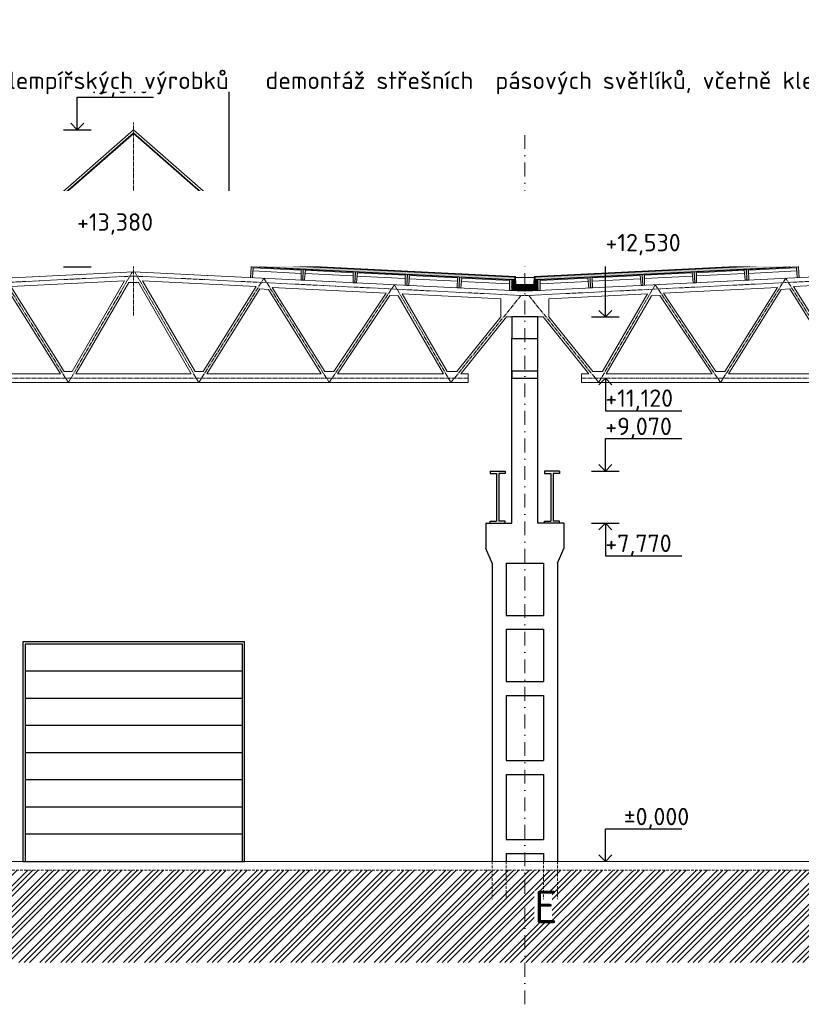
# Model space of a CAD drawing. Header units: millimetres. Extents: x -15830 to 4680139, y -28864 to 2281735.
# Tile 189 of 256: x 466286 to 484263, y 46138 to 68798. Entities that reach past the tile are written whole.
import ezdxf
from ezdxf import colors
from ezdxf.entities.mleader import LeaderData, LeaderLine
from ezdxf.math import Vec2, Vec3

# ---------------------------------------------------------------- set-up
doc = ezdxf.new("R2010")
doc.units = ezdxf.units.MM
for name, pattern in [('AM_DIN_G_W050', [13.75, 9.75, -1.5, 1, -1.5]), ('CARKOVANA', [5, 3, -2]), ('DASHDOT', [25.4, 12.7, -6.35, 0, -6.35]), ('HIDDEN', [9.525, 6.35, -3.175])]:
    doc.linetypes.add(name, pattern=pattern)
doc.layers.add('0 @ 200', color=7, linetype='Continuous')
doc.layers.add('A99_N_txt-popis-50', color=240, linetype='Continuous', lineweight=9)
doc.layers.add('A99_N_txt-popis-50 @ 200', color=240, linetype='Continuous', lineweight=9)
doc.styles.add('A99_popis', font='isocpeur.ttf')
doc.styles.add('ad_popis 100', font='isocpeur.ttf', dxfattribs={"height": 200})

# ---------------------------------------------------------------- blocks, each defined once
blk = doc.blocks.new('*U1031')
at = {"layer": 'A99_N_txt-popis-50 @ 200', "lineweight": 9}
ml = blk.add_multileader_mtext('Standard', dxfattribs=at)
ml.set_content('\\A1;{\\C256;odvodňovací systém \\Pbude součásti \\Pdodávky opláštění}', color=1, style='A99_popis')
ml.set_leader_properties(color=256, linetype='ByLayer', lineweight=-1)
ml.build(insert=Vec2(0, 0))
ml.multileader.update_dxf_attribs({"dogleg_length": 1, "arrow_head_size": 300, "scale": 200})
ctx = ml.context
ctx.base_point, ctx.scale, ctx.char_height, ctx.arrow_head_size, ctx.landing_gap_size, ctx.plane_origin = Vec3(114277, 64593), 200, 400, 300, 250, Vec3(117789, 60438)
notes = []
notes.append((ctx, [(1, (1, 1, 0), (124507, 64593), (-1, 0), 4890, [(0, [(125182, 62678)], 0, [])])]))
ctx.mtext.insert, ctx.mtext.width, ctx.mtext.defined_height, ctx.mtext.flow_direction = Vec3(114527, 64853), 5020, 63.5, 5
ctx.mtext.has_bg_fill, ctx.mtext.bg_color, ctx.mtext.bg_scale_factor, ctx.mtext.bg_transparency, ctx.mtext.use_window_bg_color = 1, -1073741824, 1, 0, 1
for ctx, leaders in notes:
    for number, flags, end, landing, length, lines in leaders:
        leader = LeaderData()
        leader.index, (leader.has_last_leader_line, leader.has_dogleg_vector, leader.attachment_direction) = number, flags
        leader.last_leader_point, leader.dogleg_vector, leader.dogleg_length = Vec3(end), Vec3(landing), length
        for number, points, colour, breaks in lines:
            line = LeaderLine()
            line.index, line.vertices, line.color, line.breaks = number, Vec3.list(points), colors.encode_raw_color(colour), breaks
            leader.lines.append(line)
        ctx.leaders.append(leader)

msp = doc.modelspace()

# ---------------------------------------------------------------- hatches: boundary and pattern name
at = {"lineweight": 0, "transparency": 33554687}
h = msp.add_hatch(dxfattribs=at)
h.set_pattern_fill('ZELEZOBETON', color=256, scale=10, angle=-90)
h.set_pattern_definition([(315, (-111095.35, 352148.25), (35.355339, 35.355339), []), (315, (-111095.35, 352134.11), (35.355339, 35.355339), []), (315, (-111095.35, 352105.826), (49.4974747, 21.2132034), [20, -10, 0, -10])])
h.paths.add_polyline_path([(477904.65, 62563.252), (477904.65, 62598.252), (477684.65, 62598.252), (477674.65, 62813.252), (477604.65, 62813.252), (477604.65, 62563.252)])
h.paths.add_polyline_path([(478204.65, 62563.252), (478204.65, 62813.252), (478134.65, 62813.252), (478124.65, 62598.252), (477904.65, 62598.252), (477904.65, 62563.252)])
at = {"lineweight": 0}
h = msp.add_hatch(dxfattribs=at)
h.set_pattern_fill('BETON-LEHKY', color=256, scale=10, angle=-90, style=0)
h.set_pattern_definition([(315, (414604.65, 300959.11), (28.284271, 28.284271), []), (270, (414617.9, 300914.04), (28.2842712, -28.2842712), [5, -51.5685425]), (315, (414617.9, 300909.04), (28.284271, 28.284271), [5, -35]), (360, (414621.434, 300905.506), (28.2842712, 28.2842712), [5, -51.5685425]), (45, (414626.434, 300905.506), (-28.284271, 28.284271), [5, -35]), (270, (414629.97, 300914.04), (28.2842712, -28.2842712), [5, -51.5685425]), (315, (414626.434, 300917.577), (28.284271, 28.284271), [5, -35]), (360, (414621.434, 300917.577), (28.2842712, 28.2842712), [5, -51.5685425]), (45, (414617.9, 300914.04), (-28.284271, 28.284271), [5, -35]), (315, (414634.54, 300900.935), (28.284271, 28.284271), [10, -30])])
h.paths.add_polyline_path([(478124.65, 62598.252), (478128.576, 62682.67), (477680.697, 62683.252), (477684.65, 62598.252)])
at = {"linetype": 'Continuous', "lineweight": 0}
h = msp.add_hatch(dxfattribs=at)
h.set_pattern_fill('ZEM_PUVODNI', color=256, scale=85, angle=-90)
h.set_pattern_definition([(45, (409519.65, 300973.25), (-240.4163, 240.4163), []), (45, (409639.86, 300973.25), (-240.4163, 240.4163), []), (45, (409760.07, 300973.25), (-240.4163, 240.4163), [])])
h.paths.add_polyline_path([(397059.65, 49228.252), (409579.65, 49228.252), (413714.65, 49228.252), (413714.65, 48673.252), (414004.65, 48673.252), (414004.65, 49228.252), (498429.65, 49228.252), (498429.65, 47103.252), (397059.65, 47103.252)])

# ---------------------------------------------------------------- linework, layer by layer
at = {"ltscale": 2}
for p, q in [((467609.675, 66266.89), (467460.125, 66416.837)), ((467609.675, 66266.89), (467759.224, 66416.837)), ((467292.378, 66266.89), (467926.971, 66266.89)), ((467609.675, 63110.046), (467609.675, 63859.009)), ((467609.675, 63859.009), (469366.216, 63859.009)), ((467609.675, 63110.046), (467460.125, 63259.993)), ((467609.675, 63110.046), (467759.224, 63259.993)), ((479757.474, 61958.252), (479757.474, 63386.014)), ((479757.474, 63386.014), (481514.016, 63386.014)), ((467292.378, 63110.046), (467926.971, 63110.046)), ((479757.474, 61958.252), (479607.925, 62108.199)), ((479757.474, 61958.252), (479907.024, 62108.199)), ((479440.178, 61958.252), (480074.77, 61958.252)), ((479757.474, 60548.252), (479607.925, 60398.305)), ((479757.474, 60548.252), (479907.024, 60398.305)), ((479757.474, 58408.252), (479757.474, 59157.215)), ((479757.474, 59157.215), (481514.016, 59157.215)), ((479757.474, 58408.252), (479607.925, 58558.199)), ((479757.474, 58408.252), (479907.024, 58558.199)), ((479440.178, 58408.252), (480074.77, 58408.252)), ((479440.178, 57208.252), (480074.77, 57208.252)), ((479757.474, 57208.252), (479607.925, 57058.305)), ((479757.474, 57208.252), (479757.474, 56459.289)), ((479757.474, 57208.252), (479907.024, 57058.305)), ((479757.474, 56459.289), (481514.016, 56459.289)), ((479757.474, 49428.252), (479757.474, 50177.215)), ((479757.474, 50177.215), (481514.016, 50177.215)), ((479757.474, 49428.252), (479607.925, 49578.199)), ((479757.474, 49428.252), (479907.024, 49578.199))]:
    msp.add_line(p, q, dxfattribs=at)
at = {"lineweight": 0}
msp.add_line((477824.65, 61958.252), (478327.047, 61958.252), dxfattribs=at)
at = {"lineweight": 5}
for p, q in [((476429.517, 60648.252), (476599.304, 60648.252)), ((476599.304, 60648.252), (476599.304, 60448.252)), ((479209.996, 60648.252), (479209.996, 60448.252)), ((479379.783, 60648.252), (479209.996, 60648.252))]:
    msp.add_line(p, q, dxfattribs=at)
for p, q in [((477104.65, 58408.252), (477454.65, 58408.252)), ((477104.65, 58408.252), (477104.65, 58358.252)), ((477104.65, 58358.252), (477254.65, 58358.252)), ((477254.65, 58358.252), (477254.65, 57258.252)), ((477304.65, 58358.252), (477304.65, 57258.252)), ((477454.65, 58358.252), (477304.65, 58358.252)), ((477454.65, 58408.252), (477454.65, 58358.252)), ((478704.65, 58408.252), (478354.65, 58408.252)), ((478354.65, 58408.252), (478354.65, 58358.252)), ((478354.65, 58358.252), (478504.65, 58358.252)), ((478504.65, 58358.252), (478504.65, 57258.252)), ((478704.65, 58358.252), (478554.65, 58358.252)), ((478554.65, 58358.252), (478554.65, 57258.252)), ((478704.65, 58408.252), (478704.65, 58358.252)), ((477004.65, 57208.252), (477604.65, 57208.252)), ((477004.65, 57208.252), (477004.65, 56627.869)), ((477104.65, 57208.252), (477104.65, 57258.252)), ((477104.65, 57258.252), (477254.65, 57258.252)), ((477104.65, 57208.252), (477454.65, 57208.252)), ((477454.65, 57258.252), (477304.65, 57258.252)), ((477454.65, 57208.252), (477454.65, 57258.252)), ((478804.65, 57208.252), (478204.65, 57208.252)), ((478354.65, 57208.252), (478354.65, 57258.252)), ((478354.65, 57258.252), (478504.65, 57258.252)), ((478704.65, 57208.252), (478354.65, 57208.252)), ((478704.65, 57258.252), (478554.65, 57258.252)), ((478704.65, 57208.252), (478704.65, 57258.252)), ((478804.65, 57208.252), (478804.65, 56627.869)), ((477154.65, 56288.252), (477004.65, 56627.869)), ((478654.65, 56288.252), (478804.65, 56627.869)), ((477154.65, 56288.252), (477154.65, 49428.252)), ((477474.65, 56288.252), (477474.65, 55088.252)), ((477474.65, 56288.252), (478334.65, 56288.252)), ((478334.65, 56288.252), (478334.65, 55088.252)), ((478654.65, 56288.252), (478654.65, 49428.252)), ((477474.65, 55088.252), (478334.65, 55088.252)), ((477474.65, 54768.252), (478334.65, 54768.252)), ((477474.65, 54768.252), (477474.65, 53568.252)), ((478334.65, 54768.252), (478334.65, 53568.252)), ((477474.65, 53568.252), (478334.65, 53568.252)), ((477474.65, 53248.252), (478334.65, 53248.252)), ((477474.65, 53248.252), (477474.65, 51748.252)), ((478334.65, 53248.252), (478334.65, 51748.252)), ((477474.65, 51748.252), (478334.65, 51748.252)), ((477474.65, 51428.252), (478334.65, 51428.252)), ((477474.65, 51428.252), (477474.65, 49928.252)), ((478334.65, 51428.252), (478334.65, 49928.252)), ((477474.65, 49928.252), (478334.65, 49928.252)), ((477474.65, 49608.252), (478334.65, 49608.252)), ((477474.65, 49608.252), (477474.65, 49428.252)), ((478334.65, 49608.252), (478334.65, 49428.252))]:
    msp.add_line(p, q)
at = {"lineweight": 13}
msp.add_line((441334.65, 49428.252), (496454.65, 49428.252), dxfattribs=at)
at = {"linetype": 'HIDDEN', "lineweight": 5, "ltscale": 10}
msp.add_line((414004.65, 49228.252), (498429.65, 49228.252), dxfattribs=at)
at = {"lineweight": 5}
for points in [[(468904.65, 62998.252), (459904.65, 62548.252)], [(468904.65, 62998.252), (477904.65, 62548.252)], [(472757.075, 62960.621), (471651.931, 63015.831)], [(486904.65, 62998.252), (477904.65, 62548.252)], [(483052.225, 62960.621), (484157.369, 63015.831)], [(468699.517, 62787.746), (466083.189, 62656.929)], [(467491.437, 60698.252), (468699.517, 62787.746)], [(469109.783, 62787.746), (471726.111, 62656.929)], [(470317.863, 60698.252), (469109.783, 62787.746)], [(473955.58, 62900.746), (472850.437, 62955.957)], [(475154.085, 62840.871), (474048.942, 62896.082)], [(476352.591, 62780.996), (475247.447, 62836.207)], [(476445.953, 62776.332), (477551.096, 62721.121)], [(477689.65, 62868.252), (478119.65, 62868.252)], [(478258.204, 62721.121), (479363.348, 62776.332)], [(479456.709, 62780.996), (480561.853, 62836.207)], [(480655.215, 62840.871), (481760.358, 62896.082)], [(482958.864, 62955.957), (481853.72, 62900.746)], [(486699.517, 62787.746), (484083.189, 62656.929)], [(467220.688, 60648.252), (465999.179, 62602.666)], [(467307.362, 60698.252), (466083.189, 62656.929)], [(467578.039, 60648.252), (468792.194, 62748.252)], [(468904.65, 62748.252), (468792.194, 62748.252)], [(468904.65, 62748.252), (469017.106, 62748.252)], [(470231.261, 60648.252), (469017.106, 62748.252)], [(470501.938, 60698.252), (471726.111, 62656.929)], [(470588.612, 60648.252), (471810.121, 62602.666)], [(471810.121, 62602.666), (472005.277, 62592.908)], [(472005.277, 62592.908), (473220.688, 60648.252)], [(472094.708, 62638.499), (474717.303, 62507.37)], [(472094.708, 62638.499), (473307.362, 60698.252)], [(483714.592, 62638.499), (481091.998, 62507.37)], [(483714.592, 62638.499), (482501.938, 60698.252)], [(483804.023, 62592.908), (482588.612, 60648.252)], [(483999.179, 62602.666), (483804.023, 62592.908)], [(485220.688, 60648.252), (483999.179, 62602.666)], [(485307.362, 60698.252), (484083.189, 62656.929)], [(473511.224, 60698.252), (474717.303, 62507.37)], [(473598.076, 60648.252), (474801.312, 62453.107)], [(474994.114, 62443.467), (474801.312, 62453.107)], [(474994.114, 62443.467), (476031.349, 60648.252)], [(475083.255, 62489.072), (477354.65, 62375.502)], [(475083.255, 62489.072), (476117.951, 60698.252)], [(477354.65, 61959.105), (477354.65, 62375.502)], [(480726.045, 62489.072), (478454.65, 62375.502)], [(478454.65, 61959.105), (478454.65, 62375.502)], [(480726.045, 62489.072), (479691.349, 60698.252)], [(480815.186, 62443.467), (479777.951, 60648.252)], [(481007.988, 62453.107), (480815.186, 62443.467)], [(482211.224, 60648.252), (481007.988, 62453.107)], [(482298.076, 60698.252), (481091.998, 62507.37)], [(476341.41, 60698.252), (477354.65, 61959.105)], [(476429.517, 60648.252), (477482.253, 61958.252)], [(477904.65, 61958.252), (477482.253, 61958.252)], [(477904.65, 61958.252), (478327.047, 61958.252)], [(479379.783, 60648.252), (478327.047, 61958.252)], [(479467.891, 60698.252), (478454.65, 61959.105)], [(467220.688, 60648.252), (464588.612, 60648.252)], [(467491.437, 60698.252), (467307.362, 60698.252)], [(468904.65, 60648.252), (467578.039, 60648.252)], [(468904.65, 60648.252), (470231.261, 60648.252)], [(470317.863, 60698.252), (470501.938, 60698.252)], [(470588.612, 60648.252), (473220.688, 60648.252)], [(473307.362, 60698.252), (473511.224, 60698.252)], [(473598.076, 60648.252), (476031.349, 60648.252)], [(476117.951, 60698.252), (476341.41, 60698.252)], [(479691.349, 60698.252), (479467.891, 60698.252)], [(482211.224, 60648.252), (479777.951, 60648.252)], [(482501.938, 60698.252), (482298.076, 60698.252)], [(485220.688, 60648.252), (482588.612, 60648.252)], [(468904.65, 60448.252), (461209.996, 60448.252)], [(468904.65, 60448.252), (476599.304, 60448.252)], [(486904.65, 60448.252), (479209.996, 60448.252)]]:
    msp.add_lwpolyline(points, dxfattribs=at)
at = {"color": 253, "linetype": 'AM_DIN_G_W050', "lineweight": 0, "ltscale": 10}
for points in [[(467404.65, 60448.252), (468878.217, 62996.93)], [(470404.65, 60448.252), (468931.083, 62996.93)], [(468909.644, 62898.377), (459909.644, 62448.377)], [(467404.65, 60448.252), (465904.65, 62848.252)], [(468899.656, 62898.377), (477899.656, 62448.377)], [(470404.65, 60448.252), (471904.65, 62848.252)], [(471904.65, 62848.252), (473404.65, 60448.252), (474904.65, 62698.252), (476204.65, 60448.252)], [(486909.644, 62898.377), (477909.644, 62448.377)], [(483904.65, 62848.252), (482404.65, 60448.252), (480904.65, 62698.252), (479604.65, 60448.252)], [(485404.65, 60448.252), (483904.65, 62848.252)], [(476204.65, 60448.252), (477815.367, 62452.591)], [(479604.65, 60448.252), (477993.933, 62452.591)], [(461209.996, 60548.252), (461209.996, 60548.252), (468904.65, 60548.252)], [(476599.304, 60548.252), (476599.304, 60548.252), (468904.65, 60548.252)], [(479209.996, 60548.252), (479209.996, 60548.252), (486904.65, 60548.252)]]:
    msp.add_lwpolyline(points, dxfattribs=at)
at = {"lineweight": 0}
for points in [[(472796.022, 62803.482), (472808.496, 63053.17), (471609.99, 63113.045), (471597.516, 62863.357), (471637.467, 62861.361), (471658.93, 63090.575), (472757.56, 63035.69), (472756.072, 62805.478)], [(473994.527, 62743.607), (474007.001, 62993.296), (472808.496, 63053.17), (472796.022, 62803.482), (472835.972, 62801.486), (472857.436, 63030.7), (473956.065, 62975.815), (473954.577, 62745.603)], [(481814.773, 62743.607), (481802.299, 62993.296), (483000.804, 63053.17), (483013.278, 62803.482), (482973.328, 62801.486), (482951.865, 63030.7), (481853.235, 62975.815), (481854.723, 62745.603)], [(483013.278, 62803.482), (483000.804, 63053.17), (484199.31, 63113.045), (484211.784, 62863.357), (484171.833, 62861.361), (484150.37, 63090.575), (483051.74, 63035.69), (483053.229, 62805.478)], [(475193.032, 62683.732), (475205.506, 62933.421), (474007.001, 62993.296), (473994.527, 62743.607), (474034.477, 62741.611), (474055.941, 62970.826), (475154.571, 62915.94), (475153.082, 62685.728)], [(476391.538, 62623.857), (476404.012, 62873.546), (475205.506, 62933.421), (475193.032, 62683.732), (475232.983, 62681.736), (475254.446, 62910.951), (476353.076, 62856.066), (476351.588, 62625.853)], [(478204.65, 62813.252), (478204.65, 62563.252), (477604.65, 62563.252), (477604.65, 62813.252), (477674.65, 62813.252), (477684.65, 62598.252), (478124.65, 62598.252), (478134.65, 62813.252)], [(479417.762, 62623.857), (479405.288, 62873.546), (480603.794, 62933.421), (480616.268, 62683.732), (480576.318, 62681.736), (480554.854, 62910.951), (479456.224, 62856.066), (479457.713, 62625.853)], [(480616.268, 62683.732), (480603.794, 62933.421), (481802.299, 62993.296), (481814.773, 62743.607), (481774.823, 62741.611), (481753.359, 62970.826), (480654.729, 62915.94), (480656.218, 62685.728)]]:
    msp.add_lwpolyline(points, close=True, dxfattribs=at)
at = {"lineweight": 9}
for points in [[(472796.022, 62803.482), (472756.072, 62805.478), (472757.56, 63035.69), (471658.93, 63090.575), (471637.467, 62861.361), (471597.516, 62863.357), (471609.99, 63113.045)], [(472796.022, 62803.482), (472835.972, 62801.486), (472857.436, 63030.7), (473956.065, 62975.815), (473954.577, 62745.603), (473994.527, 62743.607), (473994.527, 62743.607)], [(483013.278, 62803.482), (482973.328, 62801.486), (482951.865, 63030.7), (481853.235, 62975.815), (481854.723, 62745.603), (481814.773, 62743.607), (481814.773, 62743.607)], [(483013.278, 62803.482), (483053.229, 62805.478), (483051.74, 63035.69), (484150.37, 63090.575), (484171.833, 62861.361), (484211.784, 62863.357), (484199.31, 63113.045)], [(475193.032, 62683.732), (475153.082, 62685.728), (475154.571, 62915.94), (474055.941, 62970.826), (474034.477, 62741.611), (473994.527, 62743.607), (473994.527, 62743.607)], [(475193.032, 62683.732), (475232.983, 62681.736), (475254.446, 62910.951), (476353.076, 62856.066), (476351.588, 62625.853), (476391.538, 62623.857), (476391.538, 62623.857)], [(477904.65, 62548.252), (477550.093, 62565.978), (477551.581, 62796.191), (476452.952, 62851.076), (476431.488, 62621.861), (476391.538, 62623.857), (476391.538, 62623.857)], [(477904.65, 62548.252), (478259.207, 62565.978), (478257.719, 62796.191), (479356.349, 62851.076), (479377.812, 62621.861), (479417.762, 62623.857), (479417.762, 62623.857)], [(480616.268, 62683.732), (480576.318, 62681.736), (480554.854, 62910.951), (479456.224, 62856.066), (479457.713, 62625.853), (479417.762, 62623.857), (479417.762, 62623.857)], [(480616.268, 62683.732), (480656.218, 62685.728), (480654.729, 62915.94), (481753.359, 62970.826), (481774.823, 62741.611), (481814.773, 62743.607), (481814.773, 62743.607)]]:
    msp.add_lwpolyline(points, dxfattribs=at)
at = {"linetype": 'CARKOVANA', "lineweight": 0, "ltscale": 15}
for points, const_width in [([(477602.642, 62816.168), (471809.878, 63105.607)], 5), ([(478206.658, 62816.168), (483999.422, 63105.607)], 5), ([(477602.642, 62816.168), (477674.514, 62816.168)], 5), ([(477904.65, 62693.252), (477690.242, 62693.252), (477681.565, 62879.809)], 20), ([(477904.65, 62693.252), (478119.058, 62693.252), (478127.735, 62879.809)], 20), ([(478206.658, 62816.168), (478134.786, 62816.168)], 5)]:
    msp.add_lwpolyline(points, dxfattribs=dict(at, const_width=const_width))
at = {"lineweight": 0}
for points in [[(477602.766, 62818.665), (471808.255, 63108.172)], [(478206.534, 62818.665), (484001.045, 63108.172)], [(477602.642, 62818.668), (477674.398, 62818.668)], [(477602.642, 62813.668), (477674.631, 62813.668)], [(477904.65, 62683.252), (477680.697, 62683.252), (477671.154, 62888.415)], [(477904.65, 62703.252), (477699.788, 62703.252), (477691.133, 62889.344)], [(477904.65, 62703.252), (478109.512, 62703.252), (478118.168, 62889.344)], [(477904.65, 62683.252), (478128.604, 62683.252), (478138.146, 62888.415)], [(478206.658, 62813.668), (478134.669, 62813.668)], [(478206.658, 62818.668), (478134.902, 62818.668)]]:
    msp.add_lwpolyline(points, dxfattribs=at)
at = {"linetype": 'Continuous', "lineweight": 0, "ltscale": 2, "transparency": 33554562}
for points in [[(477904.65, 62683.252), (477680.697, 62683.252), (477671.531, 62880.311)], [(477904.65, 62683.252), (478128.604, 62683.252), (478137.769, 62880.311)]]:
    msp.add_lwpolyline(points, dxfattribs=at)
for points in [[(477604.65, 61458.252), (478204.65, 61458.252), (478204.65, 61958.252), (477604.65, 61958.252)], [(478204.65, 60708.252), (477604.65, 60708.252), (477604.65, 60548.252), (478204.65, 60548.252)], [(471459.65, 49428.252), (471459.65, 54478.252), (466359.65, 54478.252), (466359.65, 49428.252)], [(471409.65, 49428.252), (471409.65, 54428.252), (466409.65, 54428.252), (466409.65, 49428.252)]]:
    msp.add_lwpolyline(points, close=True)
for points in [[(471409.65, 53803.252), (471409.65, 53803.252), (466409.65, 53803.252)], [(471409.65, 53178.252), (471409.65, 53178.252), (466409.65, 53178.252)], [(471409.65, 52553.252), (471409.65, 52553.252), (466409.65, 52553.252)], [(471409.65, 51928.252), (471409.65, 51928.252), (466409.65, 51928.252)], [(471409.65, 51303.252), (471409.65, 51303.252), (466409.65, 51303.252)], [(471409.65, 50678.252), (471409.65, 50678.252), (466409.65, 50678.252)], [(471409.65, 50053.252), (471409.65, 50053.252), (466409.65, 50053.252)]]:
    msp.add_lwpolyline(points)
at = {"color": 7, "linetype": 'HIDDEN', "lineweight": 5, "ltscale": 10}
for points in [[(477154.65, 49428.252), (477154.65, 48558.252)], [(477474.65, 49428.252), (477474.65, 48558.252)]]:
    msp.add_lwpolyline(points, dxfattribs=at)

# ---------------------------------------------------------------- texts
at = {"ltscale": 2, "style": 'A99_popis'}
for s, p in [('+13,380', (467604.65, 63941.694)), ('+12,530', (479759.65, 63468.7)), ('+7,770', (479757.474, 56548.999)), ('%%P0,000', (480180.166, 50259.901))]:
    msp.add_text(s, height=400, dxfattribs=at).set_placement(p)

# ---------------------------------------------------------------- leaders
at = {"layer": '0 @ 200', "lineweight": 9}
ml = msp.add_multileader_mtext('Standard', dxfattribs=at)
ml.set_content('\\A1;{\\C256;demontáž pásového světlíku}', color=1, style='A99_popis')
ml.set_leader_properties(color=256, linetype='ByLayer', lineweight=-1)
ml.build(insert=Vec2(0, 0))
ml.multileader.update_dxf_attribs({"dogleg_length": 1, "arrow_head_size": 300, "scale": 200})
ctx = ml.context
ctx.base_point, ctx.scale, ctx.char_height, ctx.arrow_head_size, ctx.landing_gap_size, ctx.plane_origin = Vec3(229028.95, 68458.252), 200, 400, 300, 250, Vec3(231833.95, 60672.091)
notes = []
notes.append((ctx, [(0, (1, 1, 0), (228383.95, 68458.252), (1, 0), 645, [(0, [(228383.95, 66610.615)], 0, [])])]))
ctx.mtext.insert, ctx.mtext.width, ctx.mtext.defined_height, ctx.mtext.flow_direction = Vec3(229278.95, 68718.252), 7477.42517, 1693.333, 5
ctx.mtext.has_bg_fill, ctx.mtext.bg_color, ctx.mtext.bg_scale_factor, ctx.mtext.bg_transparency, ctx.mtext.use_window_bg_color = 1, -1073741824, 1, 0, 1
ml = msp.add_multileader_mtext('Standard', dxfattribs=at)
ml.set_content('\\A1;{\\C256;vybourání oken a dozdění okenních otvorů}', color=1, style='A99_popis')
ml.set_leader_properties(color=256, linetype='ByLayer', lineweight=-1)
ml.build(insert=Vec2(0, 0))
ml.multileader.update_dxf_attribs({"dogleg_length": 1, "arrow_head_size": 300, "scale": 200})
ctx = ml.context
ctx.base_point, ctx.scale, ctx.char_height, ctx.arrow_head_size, ctx.landing_gap_size, ctx.plane_origin = Vec3(212971.45, 59778.019), 200, 400, 300, 250, Vec3(215113.95, 48932.228)
notes.append((ctx, [(1, (1, 1, 0), (218256.45, 59778.019), (-1, 0), 585, [(0, [(219378.95, 59778.252)], 0, [])])]))
ctx.mtext.insert, ctx.mtext.width, ctx.mtext.defined_height, ctx.mtext.flow_direction = Vec3(213221.45, 59978.019), 4450, 1693.333, 5
ctx.mtext.has_bg_fill, ctx.mtext.bg_color, ctx.mtext.bg_scale_factor, ctx.mtext.bg_transparency, ctx.mtext.use_window_bg_color = 1, -1073741824, 1, 0, 1
for ctx, leaders in notes:
    for number, flags, end, landing, length, lines in leaders:
        leader = LeaderData()
        leader.index, (leader.has_last_leader_line, leader.has_dogleg_vector, leader.attachment_direction) = number, flags
        leader.last_leader_point, leader.dogleg_vector, leader.dogleg_length = Vec3(end), Vec3(landing), length
        for number, points, colour, breaks in lines:
            line = LeaderLine()
            line.index, line.vertices, line.color, line.breaks = number, Vec3.list(points), colors.encode_raw_color(colour), breaks
            leader.lines.append(line)
        ctx.leaders.append(leader)

# ---------------------------------------------------------------- next in the draw order: linework, layer by layer
at = {"ltscale": 2}
for p, q in [((467609.675, 66266.89), (467609.675, 67015.853)), ((467609.675, 67015.853), (469366.216, 67015.853)), ((479757.474, 60548.252), (479757.474, 59799.289)), ((479757.474, 59799.289), (481514.016, 59799.289))]:
    msp.add_line(p, q, dxfattribs=at)
for p, q in [((477604.65, 57208.252), (477604.65, 61458.252)), ((478204.65, 57208.252), (478204.65, 61458.252))]:
    msp.add_line(p, q)
at = {"linetype": 'DASHDOT', "lineweight": 5, "ltscale": 25}
msp.add_lwpolyline([(477904.65, 46138.434), (477904.65, 66158.434)], dxfattribs=at)

# ---------------------------------------------------------------- next in the draw order: texts
at = {"ltscale": 2, "style": 'A99_popis'}
for s, p in [('+16,810 ', (467604.65, 67105.562)), ('+11,120 ', (479757.474, 59888.999)), ('+9,070', (479754.65, 59239.901))]:
    msp.add_text(s, height=400, dxfattribs=at).set_placement(p)
at = {"color": 1, "lineweight": 0, "insert": (478119.65, 48753.252), "char_height": 750, "width": 406.22498, "attachment_point": 1, "style": 'ad_popis 100', "bg_fill": 3, "box_fill_scale": 1, "bg_fill_color": 256, "bg_fill_transparency": 0}
msp.add_mtext('E', dxfattribs=at)

# ---------------------------------------------------------------- next in the draw order: linework, layer by layer
at = {"color": 7, "linetype": 'HIDDEN', "lineweight": 5, "ltscale": 10}
for points in [[(478334.65, 49428.252), (478334.65, 48558.252)], [(478654.65, 49428.252), (478654.65, 48558.252)]]:
    msp.add_lwpolyline(points, dxfattribs=at)

# ---------------------------------------------------------------- next in the draw order: leaders
at = {"layer": '0 @ 200', "lineweight": 9}
ml = msp.add_multileader_mtext('Standard', dxfattribs=at)
ml.set_content('\\A1;{\\C256;demontáž střešních  panelů PUR + polykarbonát, tl.40mm, včetně klempířských výrobků}', color=1, style='A99_popis')
ml.set_leader_properties(color=256, linetype='ByLayer', lineweight=-1)
ml.build(insert=Vec2(0, 0))
ml.multileader.update_dxf_attribs({"dogleg_length": 1, "arrow_head_size": 300, "scale": 200})
ctx = ml.context
ctx.base_point, ctx.scale, ctx.char_height, ctx.arrow_head_size, ctx.landing_gap_size, ctx.plane_origin = Vec3(421519.312, 67343.271), 200, 400, 300, 250, Vec3(424679.312, 61537.247)
notes = []
notes.append((ctx, [(0, (1, 1, 0), (420934.312, 67343.271), (1, 0), 585, [(0, [(420934.312, 63233.252)], 0, [])])]))
ctx.mtext.insert, ctx.mtext.width, ctx.mtext.flow_direction = Vec3(421769.312, 67603.271), 10901.4332, 5
ctx.mtext.has_bg_fill, ctx.mtext.bg_color, ctx.mtext.bg_scale_factor, ctx.mtext.bg_transparency, ctx.mtext.use_window_bg_color = 1, -1073741824, 1, 0, 1
for ctx, leaders in notes:
    for number, flags, end, landing, length, lines in leaders:
        leader = LeaderData()
        leader.index, (leader.has_last_leader_line, leader.has_dogleg_vector, leader.attachment_direction) = number, flags
        leader.last_leader_point, leader.dogleg_vector, leader.dogleg_length = Vec3(end), Vec3(landing), length
        for number, points, colour, breaks in lines:
            line = LeaderLine()
            line.index, line.vertices, line.color, line.breaks = number, Vec3.list(points), colors.encode_raw_color(colour), breaks
            leader.lines.append(line)
        ctx.leaders.append(leader)

# ---------------------------------------------------------------- next in the draw order: hatches: boundary and pattern name
at = {"lineweight": 0, "transparency": 33554687}
h = msp.add_hatch(dxfattribs=at)
h.set_pattern_fill('ZELEZOBETON', color=256, scale=10, angle=-90)
h.set_pattern_definition([(45, (413694.65, 59538.25), (-35.35534, 35.35534), []), (45, (413708.79, 59538.25), (-35.35534, 35.35534), []), (45, (413737.076, 59538.25), (-21.213203, 49.497475), [20, -10, 0, -10])])
h.paths.add_polyline_path([(477602.517, 62813.671), (477599.472, 62752.725), (477592.602, 62615.201), (477590.043, 62563.982), (477550.093, 62565.98), (477551.581, 62796.191), (476452.952, 62851.076), (476431.488, 62621.861), (476351.588, 62625.853), (476353.076, 62856.066), (475254.446, 62910.951), (475232.992, 62681.835), (475153.083, 62685.83), (475154.571, 62915.94), (474055.941, 62970.826), (474034.491, 62741.76), (473954.578, 62745.756), (473956.065, 62975.815), (472857.436, 63030.7), (472835.972, 62801.486), (472756.073, 62805.681), (472757.56, 63035.69), (471658.93, 63090.575), (471637.49, 62861.61), (471597.529, 62863.608), (471637.932, 63672.348), (471727.82, 63667.857), (471809.741, 63103.066)])
h = msp.add_hatch(dxfattribs=at)
h.set_pattern_fill('ZELEZOBETON', color=256, scale=10, angle=-90)
h.set_pattern_definition([(45, (431694.65, 59538.25), (-35.35534, 35.35534), []), (45, (431708.79, 59538.25), (-35.35534, 35.35534), []), (45, (431737.076, 59538.25), (-21.213203, 49.497475), [20, -10, 0, -10])])
h.paths.add_polyline_path([(478206.783, 62813.671), (478209.828, 62752.725), (478216.698, 62615.201), (478219.257, 62563.982), (478259.207, 62565.98), (478257.719, 62796.191), (479356.349, 62851.076), (479377.812, 62621.861), (479457.713, 62625.853), (479456.224, 62856.066), (480554.854, 62910.951), (480576.308, 62681.835), (480656.217, 62685.83), (480654.729, 62915.94), (481753.359, 62970.826), (481774.809, 62741.76), (481854.722, 62745.756), (481853.235, 62975.815), (482951.865, 63030.7), (482973.328, 62801.486), (483053.227, 62805.681), (483051.74, 63035.69), (484150.37, 63090.575), (484171.81, 62861.61), (484211.771, 62863.608), (484171.368, 63672.348), (484081.48, 63667.857), (483999.559, 63103.066)])
at = {"linetype": 'Continuous', "lineweight": 0, "ltscale": 2, "transparency": 33554562}
h = msp.add_hatch(dxfattribs=at)
h.set_pattern_fill('BETON-LEHKY', color=256, scale=10, angle=-90)
h.set_pattern_definition([(47.86, (442220.41, 62824.364), (-29.660305, 26.83778), []), (2.86, (442264.76, 62839.845), (26.837778, 29.660305), [5, -51.568542]), (47.86, (442269.754, 62840.095), (-29.660305, 26.83778), [5, -35]), (92.86, (442273.109, 62843.802), (-29.660305, 26.837778), [5, -51.568542]), (137.86, (442272.86, 62848.796), (-26.83778, -29.660305), [5, -35]), (2.86, (442264.158, 62851.9), (26.837778, 29.660305), [5, -51.568542]), (47.86, (442260.803, 62848.194), (-29.660305, 26.83778), [5, -35]), (92.86, (442261.053, 62843.2), (-29.660305, 26.837778), [5, -51.568542]), (137.86, (442264.76, 62839.845), (-26.83778, -29.660305), [5, -35]), (47.86, (442277.02, 62857.12), (-29.660305, 26.83778), [10, -30])])
h.paths.add_polyline_path([(477685.411, 62869.605), (471822.723, 63162.492), (471819.978, 63107.561), (477682.667, 62814.673)])
h = msp.add_hatch(dxfattribs=at)
h.set_pattern_fill('BETON-LEHKY', color=256, scale=10, angle=-90)
h.set_pattern_definition([(47.86, (460220.41, 62824.364), (-29.660305, 26.83778), []), (2.86, (460264.76, 62839.845), (26.837778, 29.660305), [5, -51.56854]), (47.86, (460269.754, 62840.095), (-29.660305, 26.83778), [5, -35]), (92.86, (460273.109, 62843.802), (-29.660305, 26.837778), [5, -51.56854]), (137.86, (460272.86, 62848.796), (-26.83778, -29.660305), [5, -35]), (2.86, (460264.158, 62851.9), (26.837778, 29.660305), [5, -51.56854]), (47.86, (460260.803, 62848.194), (-29.660305, 26.83778), [5, -35]), (92.86, (460261.053, 62843.2), (-29.660305, 26.837778), [5, -51.56854]), (137.86, (460264.76, 62839.845), (-26.83778, -29.660305), [5, -35]), (47.86, (460277.02, 62857.12), (-29.660305, 26.83778), [10, -30])])
h.paths.add_polyline_path([(478123.889, 62869.605), (483986.578, 63162.492), (483989.322, 63107.561), (478126.633, 62814.673)])

# ---------------------------------------------------------------- next in the draw order: linework, layer by layer
at = {"lineweight": 9}
for points in [[(471717.284, 63668.583), (471647.407, 63672.735), (471650.077, 63717.656), (471719.953, 63713.504)], [(484093.547, 63668.583), (484163.423, 63672.735), (484160.754, 63717.656), (484090.877, 63713.504)]]:
    msp.add_lwpolyline(points, close=True, dxfattribs=at)
for points in [[(471854.829, 63678.779), (471811.956, 63629.923)], [(483956.002, 63678.779), (483998.875, 63629.923)], [(471637.932, 63672.348), (471609.99, 63113.045)], [(484171.368, 63672.348), (484199.31, 63113.045)]]:
    msp.add_lwpolyline(points, dxfattribs=at)
at = {"lineweight": 0}
for points in [[(471639.65, 63673.252), (466171.181, 63673.252)], [(471729.351, 63667.857), (471639.65, 63673.252)], [(477602.517, 62813.671), (471809.741, 63103.066), (471727.607, 63669.323)], [(477685.411, 62869.605), (471800.975, 63163.579), (471728.48, 63663.252)], [(477685.411, 62869.605), (471800.975, 63163.579), (471728.48, 63663.252)], [(477686.409, 62889.58), (471818.406, 63182.733), (471748.689, 63663.252)], [(477691.133, 62889.344), (471818.406, 63182.733), (471748.689, 63663.252)], [(478118.168, 62889.344), (483990.894, 63182.733), (484060.611, 63663.252)], [(478122.891, 62889.58), (483990.894, 63182.733), (484060.611, 63663.252)], [(478123.889, 62869.605), (484008.325, 63163.579), (484080.821, 63663.252)], [(478123.889, 62869.605), (484008.325, 63163.579), (484080.821, 63663.252)], [(478206.783, 62813.671), (483999.559, 63103.066), (484081.693, 63669.323)], [(484081.48, 63667.857), (484171.181, 63673.252)], [(489639.65, 63673.252), (484169.65, 63673.252)], [(484008.172, 63162.445), (484003.215, 63163.324), (483994.611, 63103.784)]]:
    msp.add_lwpolyline(points, dxfattribs=at)
at = {"linetype": 'CARKOVANA', "lineweight": 0, "ltscale": 15}
for points, const_width in [([(477685.91, 62879.592), (471808.979, 63173.191), (471738.5, 63663.252)], 20), ([(477685.91, 62879.592), (471808.979, 63173.191), (471738.5, 63663.252)], 20), ([(478123.39, 62879.592), (483999.616, 63173.125), (484070.801, 63663.252)], 20), ([(478123.39, 62879.592), (484000.321, 63173.191), (484070.801, 63663.252)], 20), ([(484005.693, 63162.884), (483997.509, 63106.456)], 5)]:
    msp.add_lwpolyline(points, dxfattribs=dict(at, const_width=const_width))

# ---------------------------------------------------------------- next in the draw order: leaders
at = {"layer": '0 @ 200', "lineweight": 9}
ml = msp.add_multileader_mtext('Standard', dxfattribs=at)
ml.set_content('\\A1;{\\C256;demontáž střešních  pásových světlíků, včetně klempířských výrobků}', color=1, style='A99_popis')
ml.set_leader_properties(color=256, linetype='ByLayer', lineweight=-1)
ml.build(insert=Vec2(0, 0))
ml.multileader.update_dxf_attribs({"dogleg_length": 1, "arrow_head_size": 300, "scale": 200})
ctx = ml.context
ctx.base_point, ctx.scale, ctx.char_height, ctx.arrow_head_size, ctx.landing_gap_size, ctx.plane_origin = Vec3(453609.046, 67343.271), 200, 400, 300, 250, Vec3(456769.046, 61537.247)
notes = []
notes.append((ctx, [(0, (1, 1, 0), (453024.046, 67343.271), (1, 0), 585, [(0, [(453024.046, 64269.7)], 0, [])])]))
ctx.mtext.insert, ctx.mtext.width, ctx.mtext.flow_direction = Vec3(453859.046, 67603.271), 5217.25119, 5
ctx.mtext.has_bg_fill, ctx.mtext.bg_color, ctx.mtext.bg_scale_factor, ctx.mtext.bg_transparency, ctx.mtext.use_window_bg_color = 1, -1073741824, 1, 0, 1
for ctx, leaders in notes:
    for number, flags, end, landing, length, lines in leaders:
        leader = LeaderData()
        leader.index, (leader.has_last_leader_line, leader.has_dogleg_vector, leader.attachment_direction) = number, flags
        leader.last_leader_point, leader.dogleg_vector, leader.dogleg_length = Vec3(end), Vec3(landing), length
        for number, points, colour, breaks in lines:
            line = LeaderLine()
            line.index, line.vertices, line.color, line.breaks = number, Vec3.list(points), colors.encode_raw_color(colour), breaks
            leader.lines.append(line)
        ctx.leaders.append(leader)

# ---------------------------------------------------------------- next in the draw order: linework, layer by layer
at = {"color": 253, "linetype": 'AM_DIN_G_W050', "lineweight": 0, "ltscale": 10}
msp.add_lwpolyline([(468905.415, 61987.438), (468905.415, 66434.581)], dxfattribs=at)
at = {"lineweight": 9}
for points in [[(465956.002, 63678.779), (468905.415, 66267.019)], [(465990.69, 63639.25), (468905.415, 66197.05)], [(465998.875, 63629.923), (468914.822, 66188.795)]]:
    msp.add_lwpolyline(points, dxfattribs=at)

# ---------------------------------------------------------------- next in the draw order: leaders
at = {"layer": '0 @ 200', "lineweight": 9}
ml = msp.add_multileader_mtext('Standard', dxfattribs=at)
ml.set_content('\\A1;{\\C256;demontáž střešních  pásových světlíků, včetně klempířských výrobků}', color=1, style='A99_popis')
ml.set_leader_properties(color=256, linetype='ByLayer', lineweight=-1)
ml.build(insert=Vec2(0, 0))
ml.multileader.update_dxf_attribs({"dogleg_length": 1, "arrow_head_size": 300, "scale": 200})
ctx = ml.context
ctx.base_point, ctx.scale, ctx.char_height, ctx.arrow_head_size, ctx.landing_gap_size, ctx.plane_origin = Vec3(471689.046, 67343.271), 200, 400, 300, 250, Vec3(474849.046, 61537.247)
notes = []
notes.append((ctx, [(0, (1, 1, 0), (471104.046, 67343.271), (1, 0), 585, [(0, [(471104.046, 64269.7)], 0, [])])]))
ctx.mtext.insert, ctx.mtext.width, ctx.mtext.flow_direction = Vec3(471939.046, 67603.271), 5217.25119, 5
ctx.mtext.has_bg_fill, ctx.mtext.bg_color, ctx.mtext.bg_scale_factor, ctx.mtext.bg_transparency, ctx.mtext.use_window_bg_color = 1, -1073741824, 1, 0, 1
for ctx, leaders in notes:
    for number, flags, end, landing, length, lines in leaders:
        leader = LeaderData()
        leader.index, (leader.has_last_leader_line, leader.has_dogleg_vector, leader.attachment_direction) = number, flags
        leader.last_leader_point, leader.dogleg_vector, leader.dogleg_length = Vec3(end), Vec3(landing), length
        for number, points, colour, breaks in lines:
            line = LeaderLine()
            line.index, line.vertices, line.color, line.breaks = number, Vec3.list(points), colors.encode_raw_color(colour), breaks
            leader.lines.append(line)
        ctx.leaders.append(leader)

# ---------------------------------------------------------------- next in the draw order: linework, layer by layer
at = {"lineweight": 9}
for points in [[(471811.956, 63629.923), (468896.009, 66188.795)], [(471854.829, 63678.779), (468905.415, 66267.019)], [(471820.141, 63639.25), (468905.415, 66197.05)], [(483956.002, 63678.779), (486905.415, 66267.019)], [(483990.69, 63639.25), (486905.415, 66197.05)], [(483998.875, 63629.923), (486914.822, 66188.795)]]:
    msp.add_lwpolyline(points, dxfattribs=at)

# ---------------------------------------------------------------- next in the draw order: leaders
at = {"layer": '0 @ 200', "lineweight": 9}
ml = msp.add_multileader_mtext('Standard', dxfattribs=at)
ml.set_content('\\A1;{\\C256;demontáž střešních  panelů PUR, tl.40mm, včetně klempířských výrobků}', color=1, style='A99_popis')
ml.set_leader_properties(color=256, linetype='ByLayer', lineweight=-1)
ml.build(insert=Vec2(0, 0))
ml.multileader.update_dxf_attribs({"dogleg_length": 1, "arrow_head_size": 300, "scale": 200})
ctx = ml.context
ctx.base_point, ctx.scale, ctx.char_height, ctx.arrow_head_size, ctx.landing_gap_size, ctx.plane_origin = Vec3(433222.446, 67343.271), 200, 400, 300, 250, Vec3(436382.446, 61537.247)
notes = []
notes.append((ctx, [(1, (1, 1, 0), (439347.446, 67343.271), (-1, 0), 585, [(0, [(439347.446, 62496.424)], 0, [])])]))
ctx.mtext.insert, ctx.mtext.width, ctx.mtext.flow_direction = Vec3(433472.446, 67603.271), 5217.25119, 5
ctx.mtext.has_bg_fill, ctx.mtext.bg_color, ctx.mtext.bg_scale_factor, ctx.mtext.bg_transparency, ctx.mtext.use_window_bg_color = 1, -1073741824, 1, 0, 1
for ctx, leaders in notes:
    for number, flags, end, landing, length, lines in leaders:
        leader = LeaderData()
        leader.index, (leader.has_last_leader_line, leader.has_dogleg_vector, leader.attachment_direction) = number, flags
        leader.last_leader_point, leader.dogleg_vector, leader.dogleg_length = Vec3(end), Vec3(landing), length
        for number, points, colour, breaks in lines:
            line = LeaderLine()
            line.index, line.vertices, line.color, line.breaks = number, Vec3.list(points), colors.encode_raw_color(colour), breaks
            leader.lines.append(line)
        ctx.leaders.append(leader)

# ---------------------------------------------------------------- next in the draw order: leaders
ml = msp.add_multileader_mtext('Standard', dxfattribs=at)
ml.set_content('\\A1;{\\C256;demontáž FVE}', color=1, style='A99_popis')
ml.set_leader_properties(color=256, linetype='ByLayer', lineweight=-1)
ml.build(insert=Vec2(0, 0))
ml.multileader.update_dxf_attribs({"dogleg_length": 1, "arrow_head_size": 300, "scale": 200})
ctx = ml.context
ctx.base_point, ctx.scale, ctx.char_height, ctx.arrow_head_size, ctx.landing_gap_size, ctx.plane_origin = Vec3(417024.312, 67343.271), 200, 400, 300, 250, Vec3(420184.312, 61537.247)
notes = []
notes.append((ctx, [(0, (1, 1, 0), (416439.312, 67343.271), (1, 0), 585, [(0, [(416439.312, 63233.252)], 0, [])])]))
ctx.mtext.insert, ctx.mtext.width, ctx.mtext.flow_direction = Vec3(417274.312, 67543.423), 3535.12222, 5
ctx.mtext.has_bg_fill, ctx.mtext.bg_color, ctx.mtext.bg_scale_factor, ctx.mtext.bg_transparency, ctx.mtext.use_window_bg_color = 1, -1073741824, 1, 0, 1
for ctx, leaders in notes:
    for number, flags, end, landing, length, lines in leaders:
        leader = LeaderData()
        leader.index, (leader.has_last_leader_line, leader.has_dogleg_vector, leader.attachment_direction) = number, flags
        leader.last_leader_point, leader.dogleg_vector, leader.dogleg_length = Vec3(end), Vec3(landing), length
        for number, points, colour, breaks in lines:
            line = LeaderLine()
            line.index, line.vertices, line.color, line.breaks = number, Vec3.list(points), colors.encode_raw_color(colour), breaks
            leader.lines.append(line)
        ctx.leaders.append(leader)

# ---------------------------------------------------------------- next in the draw order: block references
at = {"layer": 'A99_N_txt-popis-50'}
msp.add_blockref('*U1031', (0, 0), dxfattribs=at)

doc.saveas('drawing.dxf')
